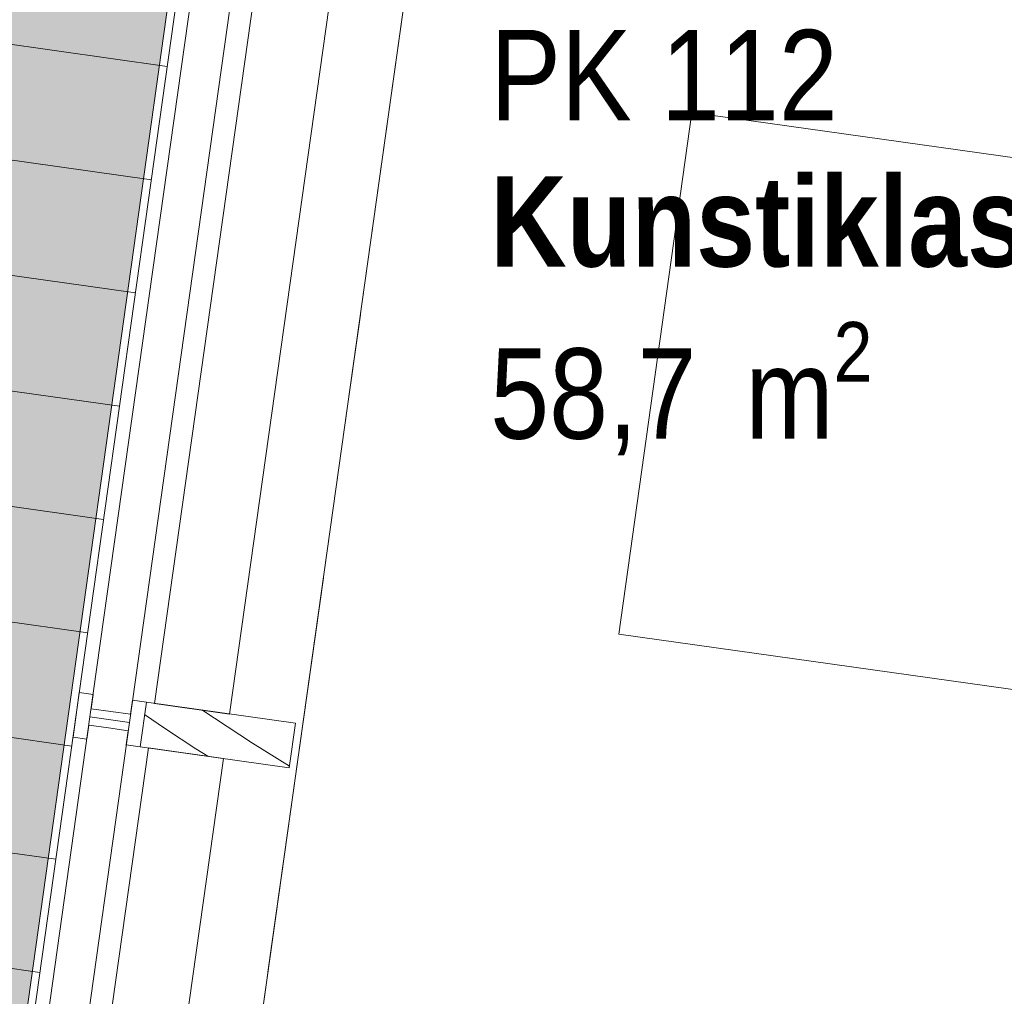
# Model space of a CAD drawing. Header units: millimetres. Extents: x 74467 to 235410, y -65 to 114857.
# Tile 238 of 256: x 123666 to 124975, y 85838 to 87136. Entities that reach past the tile are written whole.
import ezdxf
from ezdxf.enums import TextEntityAlignment as Align

# ---------------------------------------------------------------- set-up
doc = ezdxf.new("R2010")
doc.units = ezdxf.units.MM
doc.header["$MEASUREMENT"] = 0
doc.linetypes.add('Katkend topelt', pattern=[1093.611073, 529.166651, -211.666656, 141.111112, -211.666656])
doc.linetypes.add('Wipeout_Contour', pattern=[1000, 0, -1000])
for name, color, linetype in [('00 Kunstikonkursi LÜ jaoks asendi 2D', 7, 'Continuous'), ('00 Teljed.AR', 7, 'Continuous'), ('1235 Vahelaed.AR', 7, 'Continuous'), ('1245 Klaasfassaadid.AR', 7, 'Continuous'), ('1253 Välisterrassid.AR', 7, 'Continuous'), ('1330 Sisustus.SA', 7, 'Continuous'), ('9350 Netopind.AR', 7, 'Continuous'), ('Ruumi tekst', 7, 'Continuous')]:
    doc.layers.add(name, color=color, linetype=linetype)
doc.styles.add('GENERATED_STYLE_2', font='txt', dxfattribs={"width": 0.84})
doc.styles.add('GENERATED_STYLE_3', font='txt')
doc.styles.add('GENERATED_STYLE_4', font='txt', dxfattribs={"width": 0.84})
pattern_1 = [(45, (0, 0), (-176.7767, 176.7767), []), (45, (-35.36, 35.36), (-176.7767, 176.7767), []), (45, (-70.7, 70.7), (-176.7767, 176.7767), [])]

# ---------------------------------------------------------------- blocks, each defined once
blk = doc.blocks.new('Slab_2_1', base_point=(97924.2, 91486.6))
at = {"layer": '1253 Välisterrassid.AR', "linetype": 'Continuous', "lineweight": 13, "true_color": 0xcdcecd}
h = blk.add_hatch(dxfattribs=at)
h.set_pattern_fill('Põrandalaud_0001', color=254, style=0, pattern_type=2)
h.set_pattern_definition([(352, (109408.39, 80356.21), (21.1543, 150.5207), [])])
h.paths.add_polyline_path([(97924.2, 91486.6), (94848.5, 69601.6), (97576.7, 69218.2), (100269, 88374.9), (121846.9, 85342.4), (119898.5, 71478.6), (121636.4, 71234.4), (123968.3, 87826.3)])
at = {"layer": '1253 Välisterrassid.AR', "color": 7, "linetype": 'Continuous', "lineweight": 13, "flags": 128}
blk.add_lwpolyline([(97924.2, 91486.6), (123968.3, 87826.3), (121636.4, 71234.4), (119898.5, 71478.6), (121846.9, 85342.4), (100269, 88374.9), (97576.7, 69218.2), (94848.5, 69601.6)], close=True, dxfattribs=at)
blk = doc.blocks.new('Slab_22_1', base_point=(124307.1, 88081.6))
at = {"color": 254, "linetype": 'Wipeout_Contour', "lineweight": 0, "ltscale": 742907.755518}
blk.add_wipeout([(124307.1, 88081.6), (121939.6, 71235.9), (126312.6, 71235.9), (129692.6, 71235.9), (129692.6, 87324.7)], dxfattribs=at).dxf.layer = '1235 Vahelaed.AR'
at = {"layer": '1235 Vahelaed.AR', "color": 7, "linetype": 'Continuous', "lineweight": 13, "flags": 128}
blk.add_lwpolyline([(124307.1, 88081.6), (121939.6, 71235.9), (126312.6, 71235.9), (129692.6, 71235.9), (129692.6, 83745.5)], dxfattribs=at)
blk = doc.blocks.new('Kunstiklass_PK 112_22_1', base_point=(124191.6, 87159.7))
at = {"layer": '9350 Netopind.AR', "color": 7, "linetype": 'Continuous', "lineweight": 13, "flags": 128}
blk.add_lwpolyline([(122874.6, 77888.7), (122833.6, 77595.9), (123247.4, 77595.9), (129502.6, 77595.9), (129502.6, 87149.5), (124685.3, 87826.5), (124597.6, 87202.6), (124191.6, 87259.7), (123682.2, 83635.3), (124078.3, 83579.7), (124022.7, 83183.5), (123626.5, 83239.2), (122996.8, 78758.5), (123392.9, 78702.6), (123337.2, 78306.5), (122941.1, 78362.1)], close=True, dxfattribs=at)
at = {"layer": 'Ruumi tekst', "color": 7, "lineweight": 13, "char_height": 120, "attachment_point": 1}
for s, insert, style in [('\\A1;{\\pql;\\pt0,4600;\\fArial|b0|i0|c0|p34;PK 112\\fArial|b0|i0|c0|p34;\\A1{\\H.66x;\\S^  ;}\\fArial|b0|i0|c0|p34;\\fArial|b0|i0|c0|p34;\\A1{\\H.66x;\\S^  ;}}', (124291.6, 87122.6), 'GENERATED_STYLE_4'), ('\\A1;{\\pql;\\pt0,500;\\fArial|b1|i0|c0|p34;Kunstiklass\\fArial|b1|i0|c0|p34;\\A1{\\H.66x;\\S^  ;}\\fArial|b1|i0|c0|p34;\\fArial|b1|i0|c0|p34;\\A1{\\H.66x;\\S^  ;}}', (124291.6, 86928), 'GENERATED_STYLE_2'), ('\\A1;{\\pql;\\pt0,4600;\\fArial|b0|i0|c0|p34;58,7\\fArial|b0|i0|c0|p34;\\A1{\\H.66x;\\S^  ;}\\fArial|b0|i0|c0|p34; m\\fArial|b0|i0|c0|p34;\\A1{\\H.66x;\\S2^  ;}}', (124291.6, 86734.4), 'GENERATED_STYLE_4')]:
    blk.add_mtext(s, dxfattribs=dict(at, insert=insert, style=style))
blk = doc.blocks.new('Office Desk Rect 24[180]_1', base_point=(126244.8, 86069.2))
at = {"layer": '1330 Sisustus.SA', "color": 253, "linetype": 'Continuous', "lineweight": 13, "true_color": 0xa5a6a4, "flags": 128}
blk.add_lwpolyline([(126244.8, 86069.2), (124462.3, 86319.7), (124559.7, 87012.9), (126342.2, 86762.4)], close=True, dxfattribs=at)
blk = doc.blocks.new('Slab_401_1', base_point=(123937.1, 86154.4))
at = {"layer": '1330 Sisustus.SA', "color": 253, "linetype": 'Continuous', "lineweight": 13, "true_color": 0xa5a6a4, "flags": 128}
blk.add_lwpolyline([(123937.1, 86154.4), (123837.4, 86168.4), (123706.6, 85237.5), (123806.3, 85223.5)], close=True, dxfattribs=at)
blk = doc.blocks.new('Slab_402_1', base_point=(124085.7, 87212.1))
at = {"layer": '1330 Sisustus.SA', "color": 253, "linetype": 'Continuous', "lineweight": 13, "true_color": 0xa5a6a4, "flags": 128}
blk.add_lwpolyline([(124085.7, 87212.1), (123986.1, 87226.1), (123845.7, 86227.4), (123945.4, 86213.4)], close=True, dxfattribs=at)
blk = doc.blocks.new('*X3410')
at = {"layer": '1245 Klaasfassaadid.AR', "color": 7, "linetype": 'Continuous', "lineweight": 13}
for p, q in [((123975.7, 86174.8), (123908.5, 86219)), ((123860.2, 86193.8), (123832.4, 86212.7)), ((123900.6, 86167.3), (123860.2, 86193.8)), ((123916.4, 86157.3), (123900.6, 86167.3)), ((124024.7, 86144.3), (123975.7, 86174.8))]:
    blk.add_line(p, q, dxfattribs=at)
blk = doc.blocks.new('Curtain Wall_16_1')
at = {"layer": '1245 Klaasfassaadid.AR', "linetype": 'Continuous', "lineweight": 0, "true_color": 0x000000}
h = blk.add_hatch(dxfattribs=at)
h.set_pattern_fill('Alumiinium_0001', color=178, style=0, pattern_type=2)
h.set_pattern_definition(pattern_1)
h.paths.add_polyline_path([(123745.6, 86241.9), (123737.3, 86182.5), (123755.6, 86179.9), (123758.2, 86198.7), (123750.7, 86199.8), (123753.8, 86221.5), (123761.3, 86220.5), (123763.9, 86239.3)])
h = blk.add_hatch(dxfattribs=at)
h.set_pattern_fill('Alumiinium_0001', color=178, style=0, pattern_type=2)
h.set_pattern_definition(pattern_1)
h.paths.add_polyline_path([(123816.4, 86231.9), (123813.8, 86213.1), (123787.5, 86216.8), (123784.5, 86195), (123810.7, 86191.3), (123808, 86172.5), (123826.4, 86169.9), (123834.7, 86229.3)])
h = blk.add_hatch(dxfattribs=at)
h.set_pattern_fill('Alumiinium_0001', color=178, style=0, pattern_type=2)
h.set_pattern_definition(pattern_1)
h.paths.add_polyline_path([(123753.8, 86221.5), (123750.7, 86199.8), (123758.2, 86198.7), (123784.5, 86195), (123787.5, 86216.8), (123761.3, 86220.5)])
at = {"layer": '1245 Klaasfassaadid.AR', "color": 7, "linetype": 'Continuous', "lineweight": 13}
for p, q in [((123745.6, 86241.9), (123737.3, 86182.5)), ((123745.6, 86241.9), (123763.9, 86239.3)), ((123763.9, 86239.3), (123761.3, 86220.5)), ((123816.4, 86231.9), (123813.8, 86213.1)), ((123834.7, 86229.3), (123826.4, 86169.9)), ((123758.2, 86198.7), (123755.6, 86179.9)), ((124032.8, 86201.5), (124024.4, 86142.1)), ((123737.3, 86182.5), (123755.6, 86179.9)), ((123810.7, 86191.3), (123808, 86172.5))]:
    blk.add_line(p, q, dxfattribs=at)
at = {"layer": '1245 Klaasfassaadid.AR', "color": 7, "linetype": 'Continuous', "lineweight": 13, "flags": 128}
for points in [[(123759.7, 86209.6), (123812.2, 86202.2), (123961.1, 87261.8), (123908.7, 87269.2)], [(123620.6, 85219.3), (123673.1, 85211.9), (123812.2, 86202.2), (123759.7, 86209.6)]]:
    blk.add_lwpolyline(points, close=True, dxfattribs=at)
for points in [[(123816.4, 86231.9), (123834.7, 86229.3), (124032.8, 86201.5)], [(123761.3, 86220.5), (123787.5, 86216.8), (123813.8, 86213.1)], [(123758.2, 86198.7), (123784.5, 86195), (123810.7, 86191.3)], [(123808, 86172.5), (123826.4, 86169.9), (124024.4, 86142.1)]]:
    blk.add_lwpolyline(points, dxfattribs=at)
at = {"layer": '1245 Klaasfassaadid.AR', "linetype": 'Continuous', "lineweight": 0}
blk.add_blockref('*X3410', (0, 0), dxfattribs=at)
blk = doc.blocks.new('Standard grid marker_12')
at = {"layer": '00 Teljed.AR', "color": 252, "linetype": 'Katkend topelt', "lineweight": 13, "true_color": 0x8c8d8c}
blk.add_line((7649.2, 0), (54012.4, 0), dxfattribs=at)
at = {"layer": '00 Teljed.AR', "color": 252, "lineweight": 13, "true_color": 0x8c8d8c, "style": 'GENERATED_STYLE_3'}
for tag, p in [('AC_MarkerText_1_0', (-55.7, -25.4)), ('AC_MarkerText_1_1', (62005.9, -25.4))]:
    blk.add_attdef(tag, text='', height=200, rotation=278, dxfattribs=at).set_placement(p, align=Align.TOP_CENTER)

msp = doc.modelspace()

# ---------------------------------------------------------------- block references
at = {"layer": '1253 Välisterrassid.AR', "color": 7, "linetype": 'Continuous', "lineweight": 13}
msp.add_blockref('Slab_2_1', (97924.2, 91486.6), dxfattribs=at)

# ---------------------------------------------------------------- next in the draw order: block references
at = {"layer": '1235 Vahelaed.AR', "color": 7, "linetype": 'Continuous', "lineweight": 13}
msp.add_blockref('Slab_22_1', (124307.1, 88081.6), dxfattribs=at)

# ---------------------------------------------------------------- next in the draw order: wipeouts: each hides what was drawn before it
at = {"color": 254, "linetype": 'Wipeout_Contour', "lineweight": 0, "ltscale": 1106957.325690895}
msp.add_wipeout([(86371.6, 105811.4), (85252, 103464.9), (118693.5, 103518.1), (139774.1, 103480.6), (139783.7, 82997), (142852.8, 81554), (142830.8, 105959.2)], dxfattribs=at).dxf.layer = '00 Kunstikonkursi LÜ jaoks asendi 2D'

# ---------------------------------------------------------------- next in the draw order: hatches: boundary and pattern name
at = {"layer": '00 Kunstikonkursi LÜ jaoks asendi 2D', "linetype": 'Continuous', "lineweight": 0, "true_color": 0x161513}
msp.add_hatch(color=168, dxfattribs=at).paths.add_polyline_path([(78643.2, 56207.4), (97573.7, 69203.1), (100257, 88361.1), (121836.4, 85338.7), (119894.5, 71474), (121631.9, 71230), (123957.8, 87832), (97910.8, 91471.6), (94845.4, 69585.2), (80740.1, 71575.3)])

# ---------------------------------------------------------------- next in the draw order: linework, layer by layer
at = {"layer": '00 Kunstikonkursi LÜ jaoks asendi 2D', "color": 7, "linetype": 'Continuous', "lineweight": 13, "flags": 128}
msp.add_lwpolyline([(85212.3, 103505.9), (80740.1, 71575.3), (94839, 69600.8), (97910.8, 91471.6), (123957.8, 87832), (121631.9, 71230), (139853.7, 71250.7), (139838.5, 103531.6)], close=True, dxfattribs=at)
at = {"layer": '9350 Netopind.AR', "color": 253, "linetype": 'Continuous', "lineweight": 0, "true_color": 0xbbb393, "flags": 128}
msp.add_lwpolyline([(122874.6, 77888.7), (122833.6, 77595.9), (123247.4, 77595.9), (129502.6, 77595.9), (129502.6, 87149.5), (124685.3, 87826.5), (124597.6, 87202.6), (124191.6, 87259.7), (123682.2, 83635.3), (124078.3, 83579.7), (124022.7, 83183.5), (123626.5, 83239.2), (122996.8, 78758.5), (123392.9, 78702.6), (123337.2, 78306.5), (122941.1, 78362.1)], close=True, dxfattribs=at)

# ---------------------------------------------------------------- next in the draw order: block references
at = {"layer": '1330 Sisustus.SA', "color": 253, "linetype": 'Continuous', "lineweight": 13, "true_color": 0xa5a6a4}
for name, p in [('Slab_402_1', (124085.7, 87212.1)), ('Office Desk Rect 24[180]_1', (126244.8, 86069.2)), ('Slab_401_1', (123937.1, 86154.4))]:
    msp.add_blockref(name, p, dxfattribs=at)
at = {"layer": '9350 Netopind.AR', "color": 12, "linetype": 'Continuous', "lineweight": 13, "true_color": 0xdf0000}
msp.add_blockref('Kunstiklass_PK 112_22_1', (124191.6, 87159.7), dxfattribs=at)

# ---------------------------------------------------------------- next in the draw order: block references
at = {"layer": '1245 Klaasfassaadid.AR', "linetype": 'Continuous', "lineweight": 0}
msp.add_blockref('Curtain Wall_16_1', (0, 0), dxfattribs=at)

# ---------------------------------------------------------------- next in the draw order: block references
at = {"layer": '00 Teljed.AR', "color": 7, "linetype": 'Continuous', "lineweight": 13, "zscale": 1000, "rotation": 82.0000000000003}
msp.add_blockref('Standard grid marker_12', (118517.9, 46889.6), dxfattribs=at)

doc.saveas('drawing.dxf')
